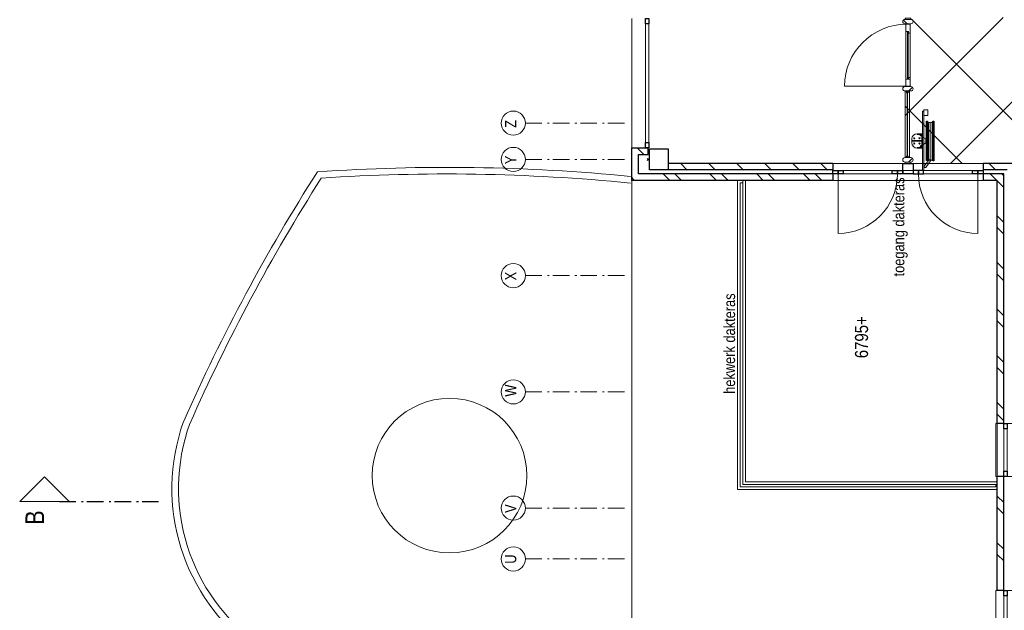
# Model space of a CAD drawing. Header units: millimetres. Extents: x -46954 to 169732, y -26853 to 94136.
# Tile 37 of 174: x -22001 to -7099, y 45844 to 54788. Entities that reach past the tile are written whole.
import ezdxf

# ---------------------------------------------------------------- set-up
doc = ezdxf.new("R2010")
doc.units = ezdxf.units.MM
doc.header["$LTSCALE"] = 400
doc.header["$PDMODE"] = 3
doc.header["$PDSIZE"] = 15
doc.linetypes.add('STYLE_06', pattern=[1.041641, 0.625, -0.208282, 0.069427, -0.138931])
for name, color, linetype, lineweight in [('Binnenkozijnen', 140, 'Continuous', 15), ('Buitenkozijnen', 140, 'Continuous', 15), ('mat-baksteen', 5, 'Continuous', 25), ('mat-beton (ihwg)', 5, 'Continuous', 25), ('mat-glas-hor', 140, 'Continuous', 15), ('mat-kalkzandsteen', 5, 'Continuous', 25), ('mat-naaldhout', 140, 'Continuous', 15), ('None', 7, 'Continuous', 9), ('Tekst', 140, 'Continuous', 15)]:
    doc.layers.add(name, color=color, linetype=linetype, lineweight=lineweight)
doc.layers.add('inlay', color=6, linetype='Continuous')
doc.styles.add('Arial Narrow', font='ARIALN.TTF', dxfattribs={"height": 222.25})

# ---------------------------------------------------------------- blocks, each defined once
blk = doc.blocks.new('Kolom 280x320')
at = {"layer": 'mat-beton (ihwg)', "lineweight": 25}
blk.add_lwpolyline([(-300, 160), (-20, 160), (-20, -160), (-300, -160)], close=True, dxfattribs=at)
at = {"layer": 'None', "color": 92, "linetype": 'Continuous', "lineweight": 5}
blk.add_point((0, 0), dxfattribs=at)
blk = doc.blocks.new('*X961')
at = {"layer": 'None', "lineweight": 9}
for p, q in [((20831, 3153), (20931, 3253)), ((20918, 3064), (20931, 3077))]:
    blk.add_line(p, q, dxfattribs=at)
blk = doc.blocks.new('*X962')
at = {"layer": 'None', "lineweight": 9}
for p, q in [((20831, 8634), (20854, 8657)), ((20831, 8103), (20931, 8203)), ((20831, 7927), (20931, 8027)), ((20831, 7396), (20931, 7496)), ((20831, 7220), (20931, 7320)), ((20831, 6689), (20931, 6789)), ((20831, 6513), (20931, 6613)), ((20831, 5982), (20931, 6082)), ((20831, 5805), (20931, 5905))]:
    blk.add_line(p, q, dxfattribs=at)
blk = doc.blocks.new('*X963')
at = {"layer": 'None', "lineweight": 9}
blk.add_line((20854, 8657), (20877, 8680), dxfattribs=at)
blk = doc.blocks.new('*X964')
at = {"layer": 'None', "lineweight": 9}
blk.add_line((21226, 8498), (21326, 8598), dxfattribs=at)
blk = doc.blocks.new('*U26')
at = {"layer": 'Buitenkozijnen', "lineweight": 15}
for p, q in [((-10, 0), (-10, -1960)), ((-10, 0), (40, 0)), ((40, 0), (40, -1960)), ((-10, -1960), (40, -1960))]:
    blk.add_line(p, q, dxfattribs=at)
blk = doc.blocks.new('Gevelpui best 1960')
at = {"layer": 'Buitenkozijnen', "color": 43, "lineweight": 9}
blk.add_line((250, 0), (250, -1960), dxfattribs=at)
at = {"layer": 'Buitenkozijnen', "color": 92, "lineweight": 25}
for points in [[(-10, 0), (40, 0), (40, -80), (-10, -80)], [(-10, -1880), (40, -1880), (40, -1960), (-10, -1960)]]:
    blk.add_lwpolyline(points, close=True, dxfattribs=at)
at = {"layer": 'Buitenkozijnen'}
blk.add_blockref('*U26', (0, 0), dxfattribs=at)
blk = doc.blocks.new('Gevelpui best 800')
at = {"layer": 'Buitenkozijnen', "color": 43, "linetype": 'Continuous', "lineweight": 9}
blk.add_lwpolyline([(-400, 270), (400, 270), (400, 0), (-400, 0)], close=True, dxfattribs=at)
at = {"layer": 'Buitenkozijnen', "color": 140, "linetype": 'Continuous', "lineweight": 15}
blk.add_lwpolyline([(-400, 150), (400, 150), (400, 100), (-400, 100)], close=True, dxfattribs=at)
at = {"layer": 'Buitenkozijnen', "color": 92, "linetype": 'Continuous', "lineweight": 25}
for points in [[(-400, 150), (-320, 150), (-320, 100), (-400, 100)], [(320, 150), (400, 150), (400, 100), (320, 100)]]:
    blk.add_lwpolyline(points, close=True, dxfattribs=at)
blk = doc.blocks.new('*X987')
at = {"layer": 'None', "lineweight": 9}
for p, q in [((14621, 3131), (14640, 3150)), ((15071, 3050), (15171, 3150)), ((15247, 3050), (15347, 3150)), ((15778, 3050), (15878, 3150)), ((15954, 3050), (16054, 3150))]:
    blk.add_line(p, q, dxfattribs=at)
blk = doc.blocks.new('*X989')
at = {"layer": 'None', "lineweight": 9}
for p, q in [((17192, 3050), (17292, 3150)), ((17369, 3050), (17469, 3150)), ((17899, 3050), (17999, 3150)), ((18076, 3050), (18176, 3150)), ((18606, 3050), (18706, 3150)), ((18783, 3050), (18883, 3150)), ((19313, 3050), (19413, 3150)), ((19490, 3050), (19590, 3150)), ((20021, 3050), (20121, 3150)), ((20197, 3050), (20297, 3150)), ((20728, 3050), (20828, 3150)), ((20904, 3050), (20918, 3064))]:
    blk.add_line(p, q, dxfattribs=at)
blk = doc.blocks.new('*X990')
at = {"layer": 'None', "lineweight": 9}
blk.add_line((20991, 3172), (21091, 3272), dxfattribs=at)
blk = doc.blocks.new('*X991')
at = {"layer": 'None', "lineweight": 9}
for p, q in [((20991, 7839), (21091, 7939)), ((20991, 7415), (21091, 7515)), ((20991, 6990), (21091, 7090)), ((20991, 6566), (21091, 6666)), ((20991, 6142), (21091, 6242)), ((20991, 5718), (21091, 5818))]:
    blk.add_line(p, q, dxfattribs=at)
blk = doc.blocks.new('*U1115')
at = {"layer": 'mat-glas-hor', "color": 140, "lineweight": 15}
blk.add_lwpolyline([(22373, 4506), (23078, 4506), (23078, 4494), (22373, 4494)], close=True, dxfattribs=at)
at = {"layer": 'mat-naaldhout', "color": 140, "linetype": 'Continuous', "lineweight": 15}
for points in [[(22368, 4492), (22393, 4492), (22393, 4466), (22259, 4466), (22259, 4534), (22368, 4534)], [(23090, 4492), (23065, 4492), (23065, 4466), (23199, 4466), (23199, 4534), (23090, 4534)]]:
    blk.add_lwpolyline(points, close=True, dxfattribs=at)
at = {"layer": 'None', "color": 43, "linetype": 'Continuous', "lineweight": 9}
blk.add_line((22259, 5460), (22259, 4520), dxfattribs=at)
at = {"layer": 'None', "color": 8, "lineweight": 5}
blk.add_lwpolyline([(23199, 4466), (23199, 4534), (22368, 4534), (22368, 4466)], close=True, dxfattribs=at)
at = {"layer": 'None', "color": 43, "linetype": 'Continuous', "lineweight": 9}
blk.add_arc((22259, 4520), 940, 0, 90, dxfattribs=at)
blk = doc.blocks.new('*X127')
at = {"layer": 'None', "lineweight": 5}
blk.add_line((-24, -24), (34, 34), dxfattribs=at)
blk = doc.blocks.new('houten stijl 67 x 114')
at = {"layer": 'mat-naaldhout', "color": 140, "linetype": 'Continuous', "lineweight": 15, "flags": 128}
blk.add_lwpolyline([(33.5, 0), (33.5, 0, -0.4142136), (0, -33.5), (0, -33.5, -0.4142136), (-33.5, 0), (-33.5, 88), (-33.5, 88, -0.4142136), (0, 121.5), (0, 121.5, -0.4142136), (33.5, 88)], format="xyb", close=True, dxfattribs=at)
at = {"layer": 'mat-naaldhout', "color": 140}
blk.add_blockref('*X127', (0, 0), dxfattribs=at)
blk = doc.blocks.new('*U1116')
at = {"layer": 'mat-glas-hor', "color": 8, "lineweight": 5}
blk.add_lwpolyline([(22187, 4474), (22187, 4544), (21178, 4544), (21178, 4474)], close=True, dxfattribs=at)
at = {"layer": 'mat-glas-hor', "color": 140, "lineweight": 15}
blk.add_lwpolyline([(22181, 4504), (22181, 4514), (21185, 4514), (21185, 4504)], close=True, dxfattribs=at)
at = {"layer": 'mat-naaldhout', "color": 140, "linetype": 'Continuous', "lineweight": 15, "flags": 128}
for points in [[(21178, 4519), (21178, 4544), (21179, 4544, -0.414214), (21181, 4542), (21181, 4526, 0.414214), (21185, 4522), (21201, 4522, -0.414214), (21203, 4520), (21203, 4519)], [(21178, 4499), (21178, 4474), (21179, 4474, 0.414214), (21181, 4476), (21181, 4492, -0.414214), (21185, 4496), (21201, 4496, 0.414214), (21203, 4498), (21203, 4499)], [(22187, 4519), (22187, 4544), (22186, 4544, 0.414214), (22184, 4542), (22184, 4526, -0.414214), (22181, 4522), (22164, 4522, 0.414214), (22162, 4520), (22162, 4519)], [(22187, 4499), (22187, 4474), (22186, 4474, -0.414214), (22184, 4476), (22184, 4492, 0.414214), (22181, 4496), (22164, 4496, -0.414214), (22162, 4498), (22162, 4499)]]:
    blk.add_lwpolyline(points, format="xyb", close=True, dxfattribs=at)
at = {"layer": 'None', "color": 7, "xscale": -1}
for p in [(21145, 4456), (22221, 4456)]:
    blk.add_blockref('houten stijl 67 x 114', p, dxfattribs=at)
blk = doc.blocks.new('*U1117')
at = {"layer": 'None', "color": 140, "linetype": 'Continuous', "lineweight": 15}
for points in [[(21091, 4544), (21111, 4544), (21111, 4456), (21091, 4456)], [(23271, 4544), (23291, 4544), (23291, 4456), (23271, 4456)]]:
    blk.add_lwpolyline(points, close=True, dxfattribs=at)
at = {"layer": 'None', "color": 7}
for name in ['*U1115', '*U1116']:
    blk.add_blockref(name, (0, 0), dxfattribs=at)
at = {"layer": 'None', "color": 7, "rotation": 180}
blk.add_blockref('houten stijl 67 x 114', (23238, 4544), dxfattribs=at)
blk = doc.blocks.new('*U1207')
at = {"layer": 'Buitenkozijnen', "lineweight": 15}
for p, q in [((20931, 5638), (20931, 4578)), ((20931, 5638), (20981, 5638)), ((20981, 5638), (20981, 4578)), ((20931, 4578), (20981, 4578))]:
    blk.add_line(p, q, dxfattribs=at)
at = {"layer": 'Buitenkozijnen', "color": 92, "lineweight": 25}
for points in [[(20931, 5638), (20981, 5638), (20981, 5558), (20931, 5558)], [(20931, 5558), (20981, 5558), (20981, 5478), (20931, 5478)], [(20931, 4738), (20981, 4738), (20981, 4658), (20931, 4658)], [(20931, 4658), (20981, 4658), (20981, 4578), (20931, 4578)]]:
    blk.add_lwpolyline(points, close=True, dxfattribs=at)
at = {"layer": 'None', "color": 43, "linetype": 'Continuous', "lineweight": 9}
blk.add_line((20931, 5558), (20031, 5558), dxfattribs=at)
blk.add_arc((20931, 5558), 900, 180, 270, dxfattribs=at)
blk = doc.blocks.new('*U1208')
at = {"layer": 'Buitenkozijnen', "lineweight": 15}
for p, q in [((20931, 4422), (20931, 3362)), ((20931, 4422), (20981, 4422)), ((20981, 4422), (20981, 3362)), ((20931, 3362), (20981, 3362))]:
    blk.add_line(p, q, dxfattribs=at)
at = {"layer": 'Buitenkozijnen', "color": 92, "lineweight": 25}
for points in [[(20931, 4342), (20981, 4342), (20981, 4422), (20931, 4422)], [(20931, 4262), (20981, 4262), (20981, 4342), (20931, 4342)], [(20931, 3522), (20981, 3522), (20981, 3442), (20931, 3442)], [(20931, 3442), (20981, 3442), (20981, 3362), (20931, 3362)]]:
    blk.add_lwpolyline(points, close=True, dxfattribs=at)
at = {"layer": 'None', "color": 43, "linetype": 'Continuous', "lineweight": 9}
blk.add_line((20931, 3442), (20031, 3442), dxfattribs=at)
blk.add_arc((20931, 3442), 900, 90, 180, dxfattribs=at)
blk = doc.blocks.new('*U1209')
at = {"layer": 'None', "color": 8, "linetype": 'Continuous', "lineweight": 5}
for centre, radius, start, end in [((16167, 12639), 3001, 70.1931, 144.4805), ((16167, 12639), 2901, 70.1931, 144.4805), ((5756, -10392), 28168, 57.558, 66.1413), ((5756, -10392), 28268, 57.4554, 66.1413), ((36257, -2686), 28268, 142.8506, 156.2915), ((36257, -2686), 28168, 142.8506, 156.2021), ((-7237, 11485), 28268, 354.3462, 3.9598), ((-7237, 11485), 28168, 354.3265, 3.8572)]:
    blk.add_arc(centre, radius, start, end, dxfattribs=at)
blk = doc.blocks.new('*U1226')
at = {"layer": 'None', "color": 43, "linetype": 'Continuous', "lineweight": 9}
for centre, radius, start, end in [((16167, 12639), 3001, 70.1931, 144.4805), ((16167, 12639), 2901, 70.1931, 144.4805), ((5756, -10392), 28168, 57.558, 66.1413), ((5756, -10392), 28268, 57.4554, 66.1413), ((36257, -2686), 28268, 142.8506, 156.2915), ((36257, -2686), 28168, 142.8506, 156.2021), ((-7237, 11485), 28268, 354.3462, 3.9598), ((-7237, 11485), 28168, 354.3265, 3.8572)]:
    blk.add_arc(centre, radius, start, end, dxfattribs=at)
blk = doc.blocks.new('*U1227')
at = {"layer": 'None', "color": 43, "linetype": 'Continuous', "lineweight": 9}
for centre, radius, start, end in [((16167, 12639), 3001, 70.1931, 144.4805), ((16167, 12639), 2901, 70.1931, 144.4805), ((5756, -10392), 28168, 57.558, 66.1413), ((5756, -10392), 28268, 57.4554, 66.1413), ((36257, -2686), 28268, 142.8506, 156.2915), ((36257, -2686), 28168, 142.8506, 156.2021), ((-7237, 11485), 28268, 354.3462, 3.9598), ((-7237, 11485), 28168, 354.3265, 3.8572)]:
    blk.add_arc(centre, radius, start, end, dxfattribs=at)
blk = doc.blocks.new('*U17')
at = {"layer": 'None', "color": 140, "linetype": 'Continuous', "lineweight": 15, "flags": 128}
blk.add_lwpolyline([(-21, 110), (59, 110), (59, 107, -0.391021), (53, 100), (-1, 96, 0.391021), (-12, 83), (-12, -83, 0.391021), (-1, -96), (53, -100, -0.391021), (59, -107), (59, -110), (-21, -110)], format="xyb", close=True, dxfattribs=at)
blk = doc.blocks.new('*U18')
at = {"layer": 'None', "color": 253, "linetype": 'Continuous', "lineweight": 5}
for p, q in [((96.625, -278), (96.625, 266)), ((125.704, -278), (125.704, 266)), ((50.42, -31.849), (50.42, 29))]:
    blk.add_line(p, q, dxfattribs=at)
at = {"layer": 'None', "color": 140, "linetype": 'Continuous', "lineweight": 15}
for p, q in [((50.42, 29), (1.453, 57.31)), ((0, -61), (50.42, -31.849))]:
    blk.add_line(p, q, dxfattribs=at)
at = {"layer": 'None', "color": 92, "linetype": 'Continuous', "lineweight": 25}
for points in [[(60.916, 296), (76.476, 296), (76.476, -300), (60.916, -300)], [(154.785, 296), (171.344, 296), (171.344, -302), (154.785, -302)]]:
    blk.add_lwpolyline(points, close=True, dxfattribs=at)
at = {"layer": 'None', "color": 253, "linetype": 'Continuous', "lineweight": 5}
blk.add_lwpolyline([(50.929, 18), (60.916, 18), (60.916, -18), (50.929, -18)], close=True, dxfattribs=at)
for points, knots in [([(96.866, 264), (96.866, 268.997), (93.792, 272.9335), (90.718, 276.87), (85.875, 278.0735), (81.032, 279.277), (76.476, 277.238)], [0, 0, 0, 0.3335495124, 0.3335495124, 0.6668288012, 0.6668288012, 1, 1, 1]), ([(125.825, 264), (125.825, 267.886), (123.8855, 271.2505), (121.946, 274.615), (118.586, 276.5575), (115.226, 278.5), (107.466, 278.5), (104.106, 276.5575), (100.746, 274.615), (98.806, 271.2505), (96.866, 267.886), (96.866, 264)], [0, 0, 0, 0.1667696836, 0.1667696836, 0.3334232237, 0.3334232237, 0.4999946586, 0.6665660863, 0.6665660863, 0.833226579, 0.833226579, 1, 1, 1]), ([(154.785, 264), (154.785, 267.886), (152.845, 271.2505), (150.905, 274.615), (147.5455, 276.5575), (144.186, 278.5), (140.306, 278.5), (136.426, 278.5), (133.066, 276.5575), (129.706, 274.615), (127.7655, 271.2505), (125.825, 267.886), (125.825, 264)], [0, 0, 0, 0.1667729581, 0.1667729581, 0.3334246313, 0.3334246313, 0.4999853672, 0.4999853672, 0.666556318, 0.666556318, 0.8332233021, 0.8332233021, 1, 1, 1]), ([(76.477, -291.432), (81.039, -293.343), (85.8175, -292.072), (90.596, -290.801), (93.6105, -286.876), (96.625, -282.951), (96.625, -278)], [0, 0, 0, 0.333165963, 0.333165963, 0.6664584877, 0.6664584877, 1, 1, 1]), ([(96.625, -278), (96.625, -281.901), (98.573, -285.2795), (100.521, -288.658), (103.895, -290.609), (107.269, -292.56), (111.165, -292.56), (115.061, -292.56), (118.435, -290.609), (121.809, -288.658), (123.7565, -285.2795), (125.704, -281.901), (125.704, -278)], [0, 0, 0, 0.1667545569, 0.1667545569, 0.3334268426, 0.3334268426, 0.5000053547, 0.5000053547, 0.6665838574, 0.6665838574, 0.8332491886, 0.8332491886, 1, 1, 1]), ([(125.704, -278), (125.704, -281.901), (127.6525, -285.2795), (129.601, -288.658), (132.975, -290.609), (136.349, -292.56), (140.245, -292.56), (144.141, -292.56), (147.5145, -290.609), (150.888, -288.658), (152.836, -285.2795), (154.784, -281.901), (154.784, -278)], [0, 0, 0, 0.1667578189, 0.1667578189, 0.3334365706, 0.3334365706, 0.5000146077, 0.5000146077, 0.6665824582, 0.6665824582, 0.8332459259, 0.8332459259, 1, 1, 1])]:
    blk.add_open_spline(points, degree=2, knots=knots, dxfattribs=at)
blk = doc.blocks.new('BSH')
at = {"layer": 'None', "color": 140, "linetype": 'Continuous', "lineweight": 15}
for p, q in [((-159.8585, -36.7557), (-159.8585, 32.756)), ((-80, -6.8893), (-80, 2.8892)), ((0, -61), (0, 111.155))]:
    blk.add_line(p, q, dxfattribs=at)
at = {"layer": 'None', "color": 253, "linetype": 'Continuous', "lineweight": 5}
for p, q in [((27.7468, -383.0008), (105.0969, -276.5164)), ((130.6676, -289.4337), (48.7568, -402.0618)), ((135.277, -233.0824), (136.142, -233.8294))]:
    blk.add_line(p, q, dxfattribs=at)
at = {"layer": 'None', "color": 140, "linetype": 'Continuous', "lineweight": 15}
for points in [[(0, 448), (20, 448), (20, -452), (0, -452)], [(20, 469.75), (82, 469.75), (82, 382.75), (20, 382.75)], [(-160, 2.8892), (-9, 2.8892), (-9, -6.8893), (-160, -6.8893)]]:
    blk.add_lwpolyline(points, close=True, dxfattribs=at)
at = {"layer": 'None', "color": 8, "linetype": 'Continuous', "lineweight": 5}
for centre in [(-124, 37.275), (-44.5, 38.775), (-124, -41.275), (-45, -41.275)]:
    blk.add_circle(centre, 8.5, dxfattribs=at)
at = {"layer": 'None', "color": 140, "linetype": 'Continuous', "lineweight": 15}
for centre, start, end in [((-80, 28), 90, 180), ((-80, -32), 180, 270)]:
    blk.add_arc(centre, 80, start, end, dxfattribs=at)
at = {"layer": 'None', "color": 9, "linetype": 'Continuous', "lineweight": 5}
blk.add_arc((38.2528, -392.5302), 14.18399, 137.790600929, 325.770923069, dxfattribs=at)
at = {"layer": 'None', "color": 92, "linetype": 'Continuous', "lineweight": 25}
for points, knots in [([(-11.70075, 86.5025), (-12.2626, 89.0317), (-14.0137, 90.9408), (-15.7648, 92.8499), (-18.23575, 93.6275), (-20.7067, 94.4051), (-23.236, 93.84325), (-25.7653, 93.2814), (-27.67445, 91.53015), (-29.5836, 89.7789), (-30.36125, 87.3079), (-31.1389, 84.8369), (-30.57705, 82.3077), (-30.0152, 79.7785), (-28.26385, 77.8694), (-26.5125, 75.9603), (-24.0415, 75.1827), (-21.5705, 74.4051), (-19.0412, 74.96695), (-16.5119, 75.5288), (-14.60305, 77.28005), (-12.6942, 79.0313), (-11.91655, 81.5023), (-11.1389, 83.9733), (-11.70075, 86.5025)], [0, 0, 0, 0.0833344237, 0.0833344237, 0.1666618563, 0.1666618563, 0.2499968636, 0.2499968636, 0.3333348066, 0.3333348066, 0.4166657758, 0.4166657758, 0.5000000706, 0.5000000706, 0.583336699, 0.583336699, 0.666668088, 0.666668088, 0.7500039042, 0.7500039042, 0.8333377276, 0.8333377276, 0.9166657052, 0.9166657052, 1, 1, 1]), ([(-11.75695, -89.71225), (-12.375, -92.4944), (-14.3012, -94.5944), (-16.2274, -96.6944), (-18.94545, -97.54975), (-21.6635, -98.4051), (-24.4457, -97.78705), (-27.2279, -97.169), (-29.328, -95.24265), (-31.4281, -93.3163), (-32.2835, -90.5982), (-33.1389, -87.8801), (-32.52085, -85.09795), (-31.9028, -82.3158), (-29.97635, -80.2158), (-28.0499, -78.1158), (-25.3318, -77.26045), (-22.6137, -76.4051), (-19.83145, -77.02315), (-17.0492, -77.6412), (-14.94945, -79.56755), (-12.8497, -81.4939), (-11.9943, -84.212), (-11.1389, -86.9301), (-11.75695, -89.71225)], [0, 0, 0, 0.083334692, 0.083334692, 0.1666618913, 0.1666618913, 0.2499964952, 0.2499964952, 0.3333343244, 0.3333343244, 0.4166651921, 0.4166651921, 0.4999998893, 0.4999998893, 0.5833365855, 0.5833365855, 0.6666673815, 0.6666673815, 0.7500034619, 0.7500034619, 0.8333376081, 0.8333376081, 0.9166653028, 0.9166653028, 1, 1, 1])]:
    blk.add_open_spline(points, degree=2, knots=knots, dxfattribs=at)
at = {"layer": 'None', "color": 7}
blk.add_blockref('*U18', (0, 0), dxfattribs=at)
at = {"layer": 'None', "color": 140, "rotation": 180}
blk.add_blockref('*U17', (-21.4, -2), dxfattribs=at)

msp = doc.modelspace()

# ---------------------------------------------------------------- linework, layer by layer
at = {"layer": 'inlay'}
for p, q in [((-7912.75355, 52611.57274), (-4647.77387, 55876.55243)), ((-8601.73324, 53336.80662), (-7116.96711, 54821.57274)), ((-4337.73324, 50628.52372), (-8485.84923, 54776.63971)), ((-7734.99582, 52611.57274), (-8601.73324, 53478.31015))]:
    msp.add_line(p, q, dxfattribs=at)
at = {"layer": 'mat-baksteen', "lineweight": 25}
for p, q in [((-12737.73324, 52351.57274), (-12737.73324, 52846.57274)), ((-12737.73324, 52846.57274), (-12487.73324, 52846.57274)), ((-12487.73324, 52746.57274), (-12487.73324, 52846.57274)), ((-12637.73324, 52451.57274), (-12637.73324, 52746.57274)), ((-12637.73324, 52746.57274), (-12487.73324, 52746.57274)), ((-9695.23324, 52351.57274), (-12737.73324, 52351.57274)), ((-9695.23324, 52451.57274), (-12637.73324, 52451.57274)), ((-9695.23324, 52451.57274), (-9695.23324, 52351.57274)), ((-7420.23324, 52451.57274), (-7420.23324, 52351.57274)), ((-7107.73324, 52451.57274), (-7420.23324, 52451.57274)), ((-7207.73324, 52351.57274), (-7420.23324, 52351.57274)), ((-7207.73324, 48671.57274), (-7207.73324, 52351.57274)), ((-7107.73324, 48671.57274), (-7107.73324, 52451.57274)), ((-7107.73324, 48671.57274), (-7207.73324, 48671.57274)), ((-7107.73324, 47871.57274), (-7207.73324, 47871.57274)), ((-7207.73324, 46141.57274), (-7207.73324, 47871.57274)), ((-7107.73324, 46141.57274), (-7107.73324, 47871.57274)), ((-7107.73324, 46141.57274), (-7207.73324, 46141.57274))]:
    msp.add_line(p, q, dxfattribs=at)
at = {"layer": 'mat-kalkzandsteen', "lineweight": 25}
for p, q in [((-12187.73324, 52611.57274), (-12187.73324, 52511.57274)), ((-9695.23324, 52611.57274), (-12187.73324, 52611.57274)), ((-9695.23324, 52611.57274), (-9695.23324, 52511.57274)), ((-7420.23324, 52611.57274), (-7420.23324, 52511.57274)), ((-6957.73324, 52611.57274), (-7420.23324, 52611.57274)), ((-9695.23324, 52511.57274), (-12187.73324, 52511.57274)), ((-7057.73324, 52511.57274), (-7420.23324, 52511.57274))]:
    msp.add_line(p, q, dxfattribs=at)
at = {"layer": 'None', "color": 7, "linetype": 'STYLE_06', "lineweight": 9}
for p, q in [((-14347.73324, 53221.57274), (-12847.73324, 53221.57274)), ((-14347.73324, 52671.57274), (-12847.73324, 52671.57274)), ((-14347.73324, 50911.57274), (-12847.73324, 50911.57274)), ((-14347.73324, 49151.57274), (-12847.73324, 49151.57274)), ((-14347.73324, 47391.57274), (-12847.73324, 47391.57274)), ((-14347.73324, 46621.57274), (-12847.73324, 46621.57274))]:
    msp.add_line(p, q, dxfattribs=at)
at = {"layer": 'None', "color": 43, "linetype": 'Continuous', "lineweight": 9}
msp.add_line((-12737.73324, 52351.57274), (-12737.73324, 28821.57274), dxfattribs=at)
at = {"layer": 'None', "color": 8, "linetype": 'Continuous', "lineweight": 5}
for p, q in [((-11017.73324, 52351.57274), (-11137.73324, 52351.57274)), ((-11137.73324, 47671.57274), (-11137.73324, 52351.57274)), ((-11017.73324, 47791.57274), (-11017.73324, 52351.57274)), ((-7207.73324, 47791.57274), (-11017.73324, 47791.57274)), ((-7207.73324, 47791.57274), (-7207.73324, 47671.57274)), ((-7207.73324, 47671.57274), (-11137.73324, 47671.57274))]:
    msp.add_line(p, q, dxfattribs=at)
at = {"layer": 'None', "color": 140, "linetype": 'Continuous', "lineweight": 15}
for p, q in [((-11057.73324, 52318.01834), (-11097.73324, 52318.01834)), ((-11097.73324, 47711.57274), (-11097.73324, 52318.01834)), ((-11057.73324, 47751.57274), (-11057.73324, 52318.01834)), ((-7228.98075, 47711.57274), (-11097.73324, 47711.57274)), ((-7228.98075, 47751.57274), (-11057.73324, 47751.57274)), ((-7228.98075, 47751.57274), (-7228.98075, 47711.57274))]:
    msp.add_line(p, q, dxfattribs=at)
at = {"layer": 'None', "color": 92, "linetype": 'STYLE_06', "lineweight": 25}
msp.add_line((-21399.56783, 47490.10365), (-19899.56783, 47490.10365), dxfattribs=at)
at = {"layer": 'None', "color": 43, "linetype": 'Continuous', "lineweight": 9}
msp.add_lwpolyline([(-9695.23324, 52351.57274), (-9695.23324, 52611.57274), (-7420.23324, 52611.57274), (-7420.23324, 52351.57274)], close=True, dxfattribs=at)
at = {"layer": 'None', "color": 92, "linetype": 'Continuous', "lineweight": 25}
msp.add_lwpolyline([(-8635.23324, 52451.57274), (-8635.23324, 52611.57274), (-8480.23324, 52611.57274), (-8480.23324, 52451.57274)], close=True, dxfattribs=at)
at = {"layer": 'None', "color": 140, "linetype": 'Continuous', "lineweight": 15}
msp.add_lwpolyline([(-8635.23324, 52451.57274), (-8635.23324, 52501.57274), (-8480.23324, 52501.57274), (-8480.23324, 52451.57274)], close=True, dxfattribs=at)
at = {"layer": 'None', "color": 8, "linetype": 'Continuous', "lineweight": 5}
msp.add_lwpolyline([(-11057.73324, 47751.57274), (-11057.73324, 52351.57274), (-7207.73324, 52351.57274), (-7207.73324, 47751.57274)], close=True, dxfattribs=at)
at = {"layer": 'None', "color": 140, "linetype": 'Continuous', "lineweight": 15, "flags": 128}
msp.add_lwpolyline([(-22001.44283, 47490.10365), (-21251.44283, 47490.10365), (-21626.44283, 47865.10365)], close=True, dxfattribs=at)
at = {"layer": 'None', "color": 43, "linetype": 'Continuous', "lineweight": 9}
for centre, radius in [((-14530.33965, 53221.57274), 182.60642), ((-14530.33965, 52671.57274), 182.60642), ((-14530.33965, 50911.57274), 182.60642), ((-14530.33965, 49151.57274), 182.60642), ((-15495.80933, 47883.80741), 1169.93739), ((-14530.33965, 47391.57274), 182.60642), ((-14530.33965, 46621.57274), 182.60642)]:
    msp.add_circle(centre, radius, dxfattribs=at)

# ---------------------------------------------------------------- block references
at = {"layer": 'Buitenkozijnen', "color": 7}
for name, p, rotation in [('Gevelpui best 1960', (-12487.73324, 52846.57274), 180), ('Gevelpui best 800', (-6957.73324, 48271.57274), 90), ('Gevelpui best 800', (-6957.73324, 45741.57274), 90)]:
    msp.add_blockref(name, p, dxfattribs=dict(at, rotation=rotation))
at = {"layer": 'mat-baksteen', "rotation": 90}
for name in ['*X964', '*X963', '*X962', '*X961', '*X989', '*X987']:
    msp.add_blockref(name, (-4057.73324, 31520.51338), dxfattribs=at)
at = {"layer": 'mat-beton (ihwg)', "color": 7, "rotation": 180}
msp.add_blockref('Kolom 280x320', (-12487.73324, 52671.57274), dxfattribs=at)
at = {"layer": 'mat-kalkzandsteen', "rotation": 90}
for name in ['*X991', '*X990']:
    msp.add_blockref(name, (-4057.73324, 31520.51338), dxfattribs=at)
at = {"layer": 'None', "color": 7, "rotation": 90}
for name in ['*U1117', '*U1209', '*U1226', '*U1227', '*U1207', '*U1208']:
    msp.add_blockref(name, (-4057.73324, 31520.51338), dxfattribs=at)
at = {"layer": 'None', "color": 7}
msp.add_blockref('BSH', (-8337.87474, 52953.57274), dxfattribs=at)

# ---------------------------------------------------------------- texts
at = {"layer": 'Binnenkozijnen', "color": 1, "insert": (-21914.08728, 47141.16669), "char_height": 282.22222, "attachment_point": 1, "rotation": 90, "style": 'Arial Narrow'}
msp.add_mtext('B', dxfattribs=at)
at = {"layer": 'None', "color": 8, "char_height": 169.33333, "attachment_point": 1, "rotation": 90, "style": 'Arial Narrow'}
for s, insert in [('Z', (-14655.22299, 53149.60608)), ('Y', (-14655.22299, 52599.60608)), ('X', (-14655.22299, 50839.60608)), ('W', (-14655.22299, 49079.60608)), ('V', (-14655.22299, 47319.60608)), ('U', (-14655.22299, 46549.60608))]:
    msp.add_mtext(s, dxfattribs=dict(at, insert=insert))
at = {"layer": 'Tekst', "char_height": 169.3333333, "rotation": 90, "style": 'Arial Narrow'}
for s, insert, attachment_point in [('toegang dakteras', (-8781.0064, 50899.6643), 1), ('hekwerk dakteras', (-11343.13304, 50642.31991), 3)]:
    msp.add_mtext(s, dxfattribs=dict(at, insert=insert, attachment_point=attachment_point))
at = {"layer": 'Tekst', "color": 92, "insert": (-9359.12768, 49661.11719), "char_height": 197.555556, "attachment_point": 1, "rotation": 90, "style": 'Arial Narrow'}
msp.add_mtext('6795+', dxfattribs=at)

doc.saveas('drawing.dxf')
